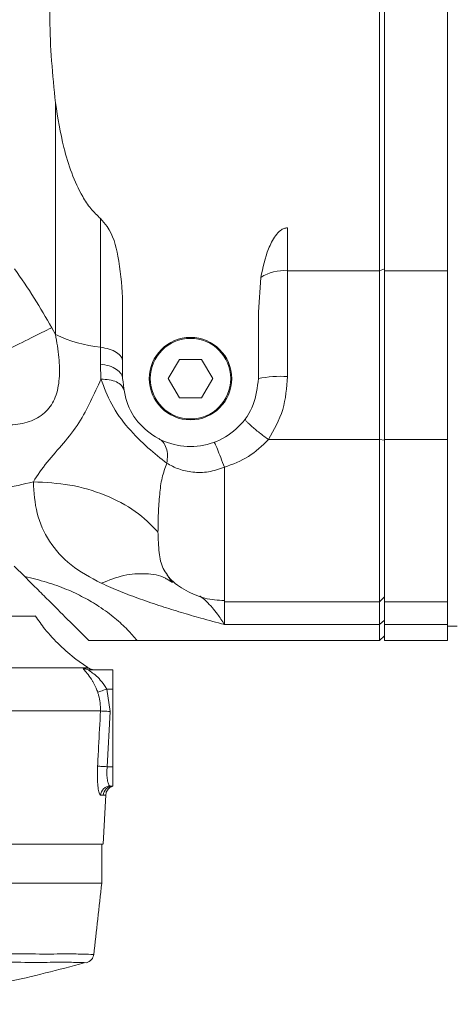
# Model space of a CAD drawing. Header units: millimetres. Extents: x 176 to 9387, y -11044 to -3322.
# Tile 234 of 256: x 8964 to 8968, y -10922 to -10913. Entities that reach past the tile are written whole.
import ezdxf

# ---------------------------------------------------------------- set-up
doc = ezdxf.new("R2010")
doc.units = ezdxf.units.MM
doc.header["$LTSCALE"] = 0.3175
doc.layers.add('1轮廓实线层', color=7, linetype='Continuous', lineweight=18)

msp = doc.modelspace()

# ---------------------------------------------------------------- linework, layer by layer
at = {"layer": '1轮廓实线层', "color": 0, "lineweight": 13, "ltscale": 20}
for p, q in [((8967.14591, -10910.63812), (8967.14591, -10914.49974)), ((8967.19091, -10910.63812), (8967.19091, -10914.49974)), ((8967.7759, -10910.63812), (8967.7759, -10914.49974)), ((8964.1373, -10913.34012), (8964.1373, -10915.48875)), ((8964.55616, -10915.60778), (8964.55616, -10914.41407)), ((8966.2909, -10914.49974), (8966.2909, -10914.89734)), ((8967.14591, -10914.89734), (8967.14591, -10914.49974)), ((8967.19091, -10914.49974), (8967.19091, -10914.89734)), ((8967.7759, -10914.89734), (8967.7759, -10914.49974)), ((8966.2909, -10914.89734), (8966.2909, -10915.87964)), ((8967.14591, -10914.89734), (8966.2909, -10914.89734)), ((8967.19091, -10914.88009), (8967.14591, -10914.89734)), ((8967.14591, -10914.89734), (8967.14591, -10916.46465)), ((8967.19091, -10914.89734), (8967.7759, -10914.89734)), ((8967.19091, -10914.89734), (8967.19091, -10916.46465)), ((8967.7759, -10914.89734), (8967.7759, -10916.46465)), ((8966.04378, -10914.95914), (8966.02091, -10915.28372)), ((8964.76091, -10915.89893), (8964.76091, -10915.14622)), ((8966.02091, -10915.28372), (8966.02091, -10915.89893)), ((8964.10269, -10915.4267), (8964.1373, -10915.48875)), ((8964.55481, -10915.76377), (8964.55616, -10915.60778)), ((8965.28786, -10915.72044), (8965.1848, -10915.89893)), ((8965.49396, -10915.72044), (8965.28786, -10915.72044)), ((8965.59701, -10915.89893), (8965.49396, -10915.72044)), ((8964.55982, -10915.90389), (8964.55481, -10915.76377)), ((8965.1848, -10915.89893), (8965.28786, -10916.07742)), ((8965.49396, -10916.07742), (8965.59701, -10915.89893)), ((8965.28786, -10916.07742), (8965.49396, -10916.07742)), ((8966.11473, -10916.46465), (8967.14591, -10916.46465)), ((8967.14591, -10916.46465), (8967.19091, -10916.46979)), ((8967.14591, -10916.46465), (8967.14591, -10917.96893)), ((8967.7759, -10916.46465), (8967.19091, -10916.46465)), ((8967.19091, -10916.46465), (8967.19091, -10917.96893)), ((8967.7759, -10917.96893), (8967.7759, -10916.46465)), ((8965.7059, -10917.96893), (8965.7059, -10916.72149)), ((8963.75474, -10917.63777), (8963.85243, -10917.73545)), ((8965.19234, -10917.77128), (8965.22231, -10917.78934)), ((8965.21091, -10917.77271), (8965.21091, -10917.78379)), ((8965.21542, -10917.77712), (8965.21824, -10917.77851)), ((8967.14591, -10917.96893), (8967.19091, -10917.92393)), ((8965.7059, -10917.96893), (8967.14591, -10917.96893)), ((8965.7059, -10917.96893), (8965.7059, -10918.18)), ((8967.14591, -10918.18), (8967.14591, -10917.96893)), ((8967.19091, -10917.96893), (8967.7759, -10917.96893)), ((8967.19091, -10917.96893), (8967.19091, -10918.18)), ((8967.7759, -10917.96893), (8967.7759, -10918.18)), ((8963.95091, -10918.10393), (8960.23283, -10918.10393)), ((8965.7059, -10918.18), (8967.14591, -10918.18)), ((8967.14591, -10918.18), (8967.19091, -10918.13844)), ((8967.14591, -10918.18), (8967.14591, -10918.32893)), ((8967.7759, -10918.18), (8967.19091, -10918.18)), ((8967.19091, -10918.18), (8967.19091, -10918.32893)), ((8967.7759, -10918.32893), (8967.7759, -10918.18)), ((8967.7759, -10918.19393), (8967.86591, -10918.19393)), ((8967.19091, -10918.28393), (8967.14591, -10918.32893)), ((8967.14591, -10918.32893), (8964.89451, -10918.32893)), ((8967.19091, -10918.32893), (8967.7759, -10918.32893)), ((8964.44413, -10918.59893), (8964.6709, -10918.59893)), ((8964.6709, -10918.59893), (8964.6709, -10918.77893)), ((8964.52964, -10918.80893), (8964.53347, -10918.80755)), ((8964.53347, -10918.80755), (8964.53972, -10918.80531)), ((8964.53972, -10918.80531), (8964.54819, -10918.80226)), ((8964.54819, -10918.80226), (8964.55862, -10918.79851)), ((8964.55862, -10918.79851), (8964.57071, -10918.79416)), ((8964.57071, -10918.79416), (8964.58408, -10918.78935)), ((8964.58408, -10918.78935), (8964.59833, -10918.78422)), ((8964.59833, -10918.78422), (8964.61303, -10918.77893)), ((8964.61303, -10918.77893), (8964.64372, -10918.98673)), ((8964.6709, -10918.77893), (8964.61303, -10918.77893)), ((8964.6709, -10919.49893), (8964.6709, -10918.77893)), ((8964.55955, -10918.98232), (8964.55538, -10918.9821)), ((8964.56624, -10918.98267), (8964.55955, -10918.98232)), ((8964.57525, -10918.98314), (8964.56624, -10918.98267)), ((8964.58631, -10918.98372), (8964.57525, -10918.98314)), ((8964.59909, -10918.98439), (8964.58631, -10918.98372)), ((8964.6132, -10918.98513), (8964.59909, -10918.98439)), ((8964.62823, -10918.98592), (8964.6132, -10918.98513)), ((8964.64372, -10918.98673), (8964.6166, -10919.49893)), ((8964.64372, -10918.98673), (8964.62823, -10918.98592)), ((8964.53246, -10919.49444), (8964.52827, -10919.49422)), ((8964.53915, -10919.4948), (8964.53246, -10919.49444)), ((8964.54817, -10919.49528), (8964.53915, -10919.4948)), ((8964.55922, -10919.49587), (8964.54817, -10919.49528)), ((8964.57199, -10919.49655), (8964.55922, -10919.49587)), ((8964.5861, -10919.4973), (8964.57199, -10919.49655)), ((8964.60112, -10919.49811), (8964.5861, -10919.4973)), ((8964.6166, -10919.49893), (8964.60112, -10919.49811)), ((8964.6166, -10919.49893), (8964.6709, -10919.49893)), ((8964.6709, -10919.49893), (8964.6709, -10919.67893)), ((8964.6709, -10919.67893), (8964.64598, -10919.67893)), ((8964.58143, -10919.76419), (8964.55693, -10919.76419)), ((8964.58087, -10920.21893), (8964.6042, -10919.76112)), ((8964.56721, -10920.57893), (8964.56721, -10920.21893)), ((8964.42476, -10921.31724), (8964.40393, -10921.31693))]:
    msp.add_line(p, q, dxfattribs=at)
for radius in [0.3825, 0.3735]:
    msp.add_circle((8965.39091, -10915.89893), radius, dxfattribs=at)
for centre, radius, start, end in [((8966.26285, -10915.31014), 0.41375, 86.111822, 121.969079), ((8964.69892, -10914.30898), 1.30663, 244.543574, 263.727609), ((8966.22375, -10916.83899), 0.9617, 85.995775, 102.176288), ((8964.44417, -10918.51045), 0.08848, 236.146724, 269.978511), ((8964.49486, -10918.50893), 0.09001, 235.07654, 269.94754), ((8964.64636, -10919.76846), 0.08953, 90.240746, 177.264656), ((8964.67109, -10919.76871), 0.08978, 90.121063, 177.116047)]:
    msp.add_arc(centre, radius, start, end, dxfattribs=at)
for points, knots in [([(8964.1373, -10911.79775), (8964.11175, -10912.05253), (8964.06021, -10912.56662), (8964.11145, -10913.08078), (8964.1373, -10913.34012)], [0, 0, 0, 0, 8.5356019, 17.2228376, 17.2228376, 17.2228376, 17.2228376]), ([(8964.55616, -10914.41407), (8964.52476, -10914.38426), (8964.46078, -10914.32356), (8964.36868, -10914.18109), (8964.28291, -10913.99135), (8964.19417, -10913.70005), (8964.1593, -10913.47937), (8964.1373, -10913.34012)], [0, 0, 0, 0, 1.44286, 2.9388937, 5.6322208, 8.3847025, 13.0919767, 13.0919767, 13.0919767, 13.0919767]), ([(8964.76091, -10915.14622), (8964.7514, -10915.01815), (8964.73477, -10914.79417), (8964.66292, -10914.53581), (8964.57751, -10914.43841), (8964.55616, -10914.41407)], [0, 0, 0, 0, 4.354358, 7.6148803, 8.7011427, 8.7011427, 8.7011427, 8.7011427]), ([(8966.2909, -10914.49974), (8966.28015, -10914.50097), (8966.25718, -10914.50359), (8966.21727, -10914.52825), (8966.16327, -10914.58923), (8966.09154, -10914.73467), (8966.06289, -10914.86934), (8966.04378, -10914.95914)], [0, 0, 0, 0, 0.3604094, 0.7695142, 1.5384363, 3.0770286, 6.1552804, 6.1552804, 6.1552804, 6.1552804]), ([(8963.75812, -10914.88055), (8963.81985, -10914.96967), (8963.9411, -10915.14472), (8964.04948, -10915.33385), (8964.10269, -10915.4267)], [0, 0, 0, 0, 3.6561571, 7.1816034, 7.1816034, 7.1816034, 7.1816034]), ([(8964.10269, -10915.4267), (8964.04203, -10915.4567), (8963.91938, -10915.51738), (8963.68165, -10915.63499), (8963.42063, -10915.76411), (8963.23802, -10915.85445), (8963.1481, -10915.89893)], [0, 0, 0, 0, 2.9387683, 5.942188, 8.9324696, 11.8334949, 11.8334949, 11.8334949, 11.8334949]), ([(8964.1373, -10915.48875), (8964.14955, -10915.56), (8964.17327, -10915.69802), (8964.17885, -10915.89488), (8964.14671, -10916.06976), (8964.06024, -10916.21092), (8963.91725, -10916.29952), (8963.74019, -10916.3334), (8963.54608, -10916.32794), (8963.41516, -10916.30057), (8963.34803, -10916.28654)], [0, 0, 0, 0, 2.4184589, 4.684644, 6.7649675, 8.6742234, 10.5239582, 12.4467031, 14.4903088, 16.6403583, 16.6403583, 16.6403583, 16.6403583]), ([(8964.55616, -10915.60778), (8964.58365, -10915.61263), (8964.64021, -10915.6226), (8964.7073, -10915.65438), (8964.75256, -10915.69478), (8964.75818, -10915.72482), (8964.76091, -10915.73942)], [0, 0, 0, 0, 0.7165154, 1.4748401, 2.2337099, 2.9517153, 2.9517153, 2.9517153, 2.9517153]), ([(8964.76091, -10915.89893), (8964.75816, -10915.88392), (8964.75251, -10915.85303), (8964.70695, -10915.81148), (8964.63939, -10915.77884), (8964.58247, -10915.7687), (8964.55481, -10915.76377)], [0, 0, 0, 0, 0.7268813, 1.4959809, 2.2651196, 2.9919567, 2.9919567, 2.9919567, 2.9919567]), ([(8963.93239, -10916.85569), (8963.9723, -10916.79468), (8964.05187, -10916.67306), (8964.21773, -10916.49733), (8964.35909, -10916.31205), (8964.46644, -10916.11046), (8964.52865, -10915.97284), (8964.55982, -10915.90389)], [0, 0, 0, 0, 2.5345884, 5.0533863, 7.6448083, 10.1952422, 12.7557209, 12.7557209, 12.7557209, 12.7557209]), ([(8964.76902, -10915.99971), (8964.76431, -10915.98643), (8964.75465, -10915.95917), (8964.70718, -10915.92774), (8964.64073, -10915.90699), (8964.58632, -10915.90491), (8964.55982, -10915.90389)], [0, 0, 0, 0, 0.6779497, 1.3917711, 2.1056662, 2.7836079, 2.7836079, 2.7836079, 2.7836079]), ([(8964.55982, -10915.90389), (8964.58891, -10915.98142), (8964.64702, -10916.13627), (8964.80823, -10916.36306), (8964.99975, -10916.54842), (8965.11321, -10916.63841), (8965.17004, -10916.68348)], [0, 0, 0, 0, 2.8091286, 5.6107007, 8.4137078, 11.2258519, 11.2258519, 11.2258519, 11.2258519]), ([(8966.02091, -10915.89893), (8966.01144, -10915.98139), (8965.9925, -10916.1463), (8965.84681, -10916.35601), (8965.63857, -10916.49613), (8965.39091, -10916.54533), (8965.14325, -10916.49613), (8964.935, -10916.35601), (8964.78931, -10916.1463), (8964.77038, -10915.98139), (8964.76091, -10915.89893)], [0, 0, 0, 0, 2.7995517, 5.5991075, 8.3986335, 11.1982108, 13.9977281, 16.797305, 19.5968607, 22.3964005, 22.3964005, 22.3964005, 22.3964005]), ([(8966.2909, -10915.87964), (8966.2833, -10915.98395), (8966.26811, -10916.19236), (8966.16582, -10916.37395), (8966.11473, -10916.46465)], [0, 0, 0, 0, 3.4816583, 6.9562703, 6.9562703, 6.9562703, 6.9562703]), ([(8965.89759, -10916.27334), (8965.89879, -10916.27827), (8965.90065, -10916.28588), (8965.92642, -10916.31236), (8965.9544, -10916.3381), (8965.99006, -10916.36843), (8966.0424, -10916.41077), (8966.08628, -10916.44345), (8966.11473, -10916.46465)], [0, 0, 0, 0, 0.7743592, 1.1939655, 1.6233859, 2.0528256, 2.4724757, 3.2468097, 3.2468097, 3.2468097, 3.2468097]), ([(8965.17004, -10916.68348), (8965.1736, -10916.65891), (8965.18085, -10916.60885), (8965.16839, -10916.54147), (8965.14044, -10916.48654), (8965.11031, -10916.46564), (8965.09563, -10916.45545)], [0, 0, 0, 0, 0.7145993, 1.4558361, 2.191332, 2.8900034, 2.8900034, 2.8900034, 2.8900034]), ([(8965.7059, -10916.72149), (8965.7829, -10916.69253), (8965.9367, -10916.63467), (8966.05544, -10916.52128), (8966.11473, -10916.46465)], [0, 0, 0, 0, 2.741068, 5.4751169, 5.4751169, 5.4751169, 5.4751169]), ([(8965.6114, -10916.48908), (8965.61335, -10916.49187), (8965.61743, -10916.4977), (8965.63923, -10916.54936), (8965.67021, -10916.62734), (8965.69424, -10916.69072), (8965.7059, -10916.72149)], [0, 0, 0, 0, 0.6584486, 1.3756622, 2.1039009, 2.790955, 2.790955, 2.790955, 2.790955]), ([(8965.17004, -10916.68348), (8965.15435, -10916.72816), (8965.1215, -10916.82175), (8965.1021, -10916.98203), (8965.09104, -10917.15673), (8965.08972, -10917.26414), (8965.08903, -10917.32051)], [0, 0, 0, 0, 1.4896393, 3.1198467, 5.052954, 7.1870065, 7.1870065, 7.1870065, 7.1870065]), ([(8965.7059, -10916.72149), (8965.65692, -10916.73824), (8965.55898, -10916.77174), (8965.41046, -10916.77136), (8965.27559, -10916.74079), (8965.20576, -10916.70287), (8965.17004, -10916.68348)], [0, 0, 0, 0, 1.5606793, 3.1204445, 4.6474659, 6.2466293, 6.2466293, 6.2466293, 6.2466293]), ([(8963.34803, -10916.93308), (8963.44816, -10916.93031), (8963.64835, -10916.92477), (8963.83773, -10916.87871), (8963.93239, -10916.85569)], [0, 0, 0, 0, 3.2939077, 6.5861386, 6.5861386, 6.5861386, 6.5861386]), ([(8963.93239, -10916.85569), (8964.04627, -10916.8619), (8964.27791, -10916.87455), (8964.6034, -10916.97266), (8964.88921, -10917.12021), (8965.02317, -10917.25449), (8965.08903, -10917.32051)], [0, 0, 0, 0, 3.524954, 7.1698233, 10.8146614, 14.3395749, 14.3395749, 14.3395749, 14.3395749]), ([(8963.93239, -10916.85569), (8963.9387, -10916.95486), (8963.95133, -10917.15317), (8964.07009, -10917.41293), (8964.26427, -10917.63675), (8964.46331, -10917.74384), (8964.56283, -10917.79739)], [0, 0, 0, 0, 3.3876839, 6.7741995, 10.1597996, 13.5449993, 13.5449993, 13.5449993, 13.5449993]), ([(8965.08903, -10917.32051), (8965.09141, -10917.3866), (8965.09605, -10917.51515), (8965.12224, -10917.64335), (8965.16323, -10917.70107), (8965.1772, -10917.72076)], [0, 0, 0, 0, 1.9200272, 3.7342376, 4.6728349, 4.6728349, 4.6728349, 4.6728349]), ([(8964.89451, -10918.32893), (8964.86679, -10918.29604), (8964.81199, -10918.23105), (8964.69528, -10918.1223), (8964.55816, -10918.01966), (8964.40503, -10917.92848), (8964.24235, -10917.85178), (8964.05955, -10917.78423), (8963.92147, -10917.75171), (8963.85243, -10917.73545)], [0, 0, 0, 0, 2.3175462, 4.5798722, 6.8039385, 8.5402656, 10.2055536, 11.9060387, 13.6064075, 13.6064075, 13.6064075, 13.6064075]), ([(8963.85243, -10917.73545), (8963.89473, -10917.77775), (8963.97931, -10917.86233), (8964.12254, -10918.00556), (8964.27521, -10918.15824), (8964.38895, -10918.27197), (8964.4459, -10918.32893)], [0, 0, 0, 0, 1.5431758, 3.0857685, 6.2007929, 9.3255935, 9.3255935, 9.3255935, 9.3255935]), ([(8964.56283, -10917.79739), (8964.63338, -10917.76949), (8964.77536, -10917.71335), (8964.97628, -10917.70359), (8965.11816, -10917.72386), (8965.18085, -10917.76394), (8965.19234, -10917.77128)], [0, 0, 0, 0, 2.2673469, 4.563207, 6.8356616, 7.3451294, 7.3451294, 7.3451294, 7.3451294]), ([(8965.17573, -10917.7219), (8965.18336, -10917.73199), (8965.22885, -10917.79217), (8965.34754, -10917.86998), (8965.52019, -10917.94538), (8965.6447, -10917.95422), (8965.7059, -10917.95856)], [0, 0, 0, 0, 0.4272955, 2.547689, 4.6679869, 6.7176156, 6.7176156, 6.7176156, 6.7176156]), ([(8965.1772, -10917.72076), (8965.18462, -10917.73728), (8965.19502, -10917.76048), (8965.21936, -10917.77661), (8965.22635, -10917.78125)], [0, 0, 0, 0, 0.64223125, 0.90139569, 0.90139569, 0.90139569, 0.90139569]), ([(8964.56283, -10917.79739), (8964.62161, -10917.82318), (8964.73984, -10917.87506), (8964.92672, -10917.94526), (8965.11598, -10918.00987), (8965.3039, -10918.06825), (8965.49943, -10918.1249), (8965.63296, -10918.16054), (8965.7059, -10918.18)], [0, 0, 0, 0, 2.196338, 4.417362, 6.705597, 8.8543822, 10.9219123, 13.4107936, 13.4107936, 13.4107936, 13.4107936]), ([(8965.4786, -10917.91699), (8965.47939, -10917.91748), (8965.49891, -10917.92959), (8965.53719, -10917.96373), (8965.5906, -10918.01873), (8965.64695, -10918.08929), (8965.68439, -10918.1469), (8965.7059, -10918.18)], [0, 0, 0, 0, 0.0394896, 0.9773299, 1.952693, 2.7777675, 3.8927811, 3.8927811, 3.8927811, 3.8927811]), ([(8964.43869, -10918.57757), (8964.40215, -10918.55343), (8964.3099, -10918.49248), (8964.17575, -10918.37329), (8964.04741, -10918.23873), (8963.97933, -10918.14137), (8963.95054, -10918.10019)], [0, 0, 0, 0, 1.4613683, 3.6899659, 5.9768124, 7.6534982, 7.6534982, 7.6534982, 7.6534982]), ([(8964.4459, -10918.32893), (8964.49407, -10918.32893), (8964.59068, -10918.32893), (8964.75703, -10918.32893), (8964.85987, -10918.32893), (8964.89451, -10918.32893)], [0, 0, 0, 0, 1.9805406, 3.9724211, 4.9845576, 4.9845576, 4.9845576, 4.9845576]), ([(8964.43522, -10918.58245), (8964.43545, -10918.58246), (8964.43604, -10918.58246), (8964.36487, -10918.58245), (8964.2313, -10918.58244), (8964.03206, -10918.58243), (8963.77536, -10918.58244), (8963.46313, -10918.58247), (8963.09768, -10918.58249), (8962.68542, -10918.58249), (8962.23187, -10918.58246), (8961.74157, -10918.58244), (8961.22196, -10918.58244), (8960.71979, -10918.58245), (8960.38864, -10918.58245), (8960.24377, -10918.58245)], [0, 0, 0, 0, 2.3492238, 6.1146723, 9.868134, 13.6192144, 17.3822981, 21.133393, 24.8907486, 28.6601211, 32.4174935, 36.1658894, 39.9262549, 43.6747161, 46.5899147, 46.5899147, 46.5899147, 46.5899147]), ([(8964.52964, -10918.80893), (8964.52724, -10918.80247), (8964.5149, -10918.76932), (8964.49767, -10918.73357), (8964.46981, -10918.68496), (8964.44006, -10918.64209), (8964.4076, -10918.60532), (8964.39101, -10918.58666), (8964.39366, -10918.58479), (8964.39488, -10918.58393)], [0, 0, 0, 0, 0.1505078, 0.7726452, 0.8722065, 1.512346, 2.1528608, 2.6045753, 2.987964, 2.987964, 2.987964, 2.987964]), ([(8964.39488, -10918.58393), (8964.40957, -10918.58393), (8964.43898, -10918.58393), (8964.44128, -10918.58393), (8964.44243, -10918.58393)], [0, 0, 0, 0, 0.26408333, 0.52839518, 0.52839518, 0.52839518, 0.52839518]), ([(8964.44413, -10918.59893), (8964.44306, -10918.59928), (8964.44159, -10918.59976), (8964.44606, -10918.60445), (8964.46432, -10918.6172), (8964.50532, -10918.64694), (8964.55658, -10918.69508), (8964.59313, -10918.74318), (8964.61014, -10918.77375), (8964.61303, -10918.77893)], [0, 0, 0, 0, 0.2203062, 0.3007904, 0.6816214, 1.2893204, 1.9374058, 2.669838, 2.8192301, 2.8192301, 2.8192301, 2.8192301]), ([(8964.55538, -10918.9821), (8964.55373, -10918.93235), (8964.55176, -10918.87317), (8964.53268, -10918.81776), (8964.52964, -10918.80893)], [0, 0, 0, 0, 1.6528609, 1.9658629, 1.9658629, 1.9658629, 1.9658629]), ([(8964.55538, -10918.9821), (8964.51123, -10918.9821), (8964.42293, -10918.9821), (8964.20711, -10918.9821), (8963.9342, -10918.98209), (8963.60532, -10918.98209), (8963.22386, -10918.98209), (8962.79248, -10918.98209), (8962.31848, -10918.98209), (8961.81879, -10918.9821), (8961.3012, -10918.9821), (8960.77529, -10918.9821), (8960.41246, -10918.9821), (8960.23129, -10918.9821)], [0, 0, 0, 0, 4.543837, 9.0877245, 13.5108963, 17.9481809, 22.3714549, 26.7933599, 31.2293278, 35.6511537, 39.7787746, 43.917839, 48.0454564, 48.0454564, 48.0454564, 48.0454564]), ([(8964.52827, -10919.49422), (8964.53147, -10919.4343), (8964.54056, -10919.2636), (8964.54955, -10919.09289), (8964.55538, -10918.9821)], [0, 0, 0, 0, 2.0000059, 5.6981825, 5.6981825, 5.6981825, 5.6981825]), ([(8964.55693, -10919.76419), (8964.55402, -10919.76264), (8964.5471, -10919.75895), (8964.53704, -10919.72469), (8964.52899, -10919.66353), (8964.52512, -10919.58361), (8964.52722, -10919.52405), (8964.52827, -10919.49422)], [0, 0, 0, 0, 0.4734591, 1.1299626, 1.7811978, 2.4339022, 3.0888113, 3.0888113, 3.0888113, 3.0888113]), ([(8964.6166, -10919.49893), (8964.61555, -10919.51883), (8964.61346, -10919.55865), (8964.61751, -10919.61206), (8964.62576, -10919.65274), (8964.63601, -10919.67545), (8964.64303, -10919.6779), (8964.64598, -10919.67893)], [0, 0, 0, 0, 0.4427945, 0.8858694, 1.3321666, 1.7861394, 2.1149876, 2.1149876, 2.1149876, 2.1149876]), ([(8964.60632, -10919.76116), (8964.60621, -10919.757), (8964.60588, -10919.74463), (8964.61324, -10919.72626), (8964.62441, -10919.70863), (8964.63681, -10919.69639), (8964.64781, -10919.68871), (8964.6559, -10919.6845), (8964.6602, -10919.68263), (8964.66279, -10919.6816), (8964.66524, -10919.6807), (8964.66814, -10919.67974), (8964.67026, -10919.67914), (8964.67067, -10919.67905), (8964.67092, -10919.67899)], [0, 0, 0, 0, 0.0572528, 0.1703824, 0.2658821, 0.3458841, 0.4097583, 0.4528124, 0.4775825, 0.5017135, 0.5385698, 0.6165004, 0.8650214, 1.2574959, 1.2574959, 1.2574959, 1.2574959]), ([(8964.60421, -10919.76112), (8964.60293, -10919.76177), (8964.60094, -10919.76279), (8964.58656, -10919.76382), (8964.58143, -10919.76419)], [0, 0, 0, 0, 0.16613873, 0.2581384, 0.2581384, 0.2581384, 0.2581384]), ([(8964.55756, -10920.21893), (8964.56045, -10920.21893), (8964.57439, -10920.21893), (8964.49921, -10920.21893), (8964.32816, -10920.21893), (8964.05414, -10920.21893), (8963.69175, -10920.21893), (8963.244, -10920.21893), (8962.72234, -10920.21893), (8962.13479, -10920.21893), (8961.49378, -10920.21893), (8960.81222, -10920.21893), (8960.33733, -10920.21893), (8960.09974, -10920.21893)], [0, 0, 0, 0, 1.2741576, 6.1585115, 11.0033813, 15.8774721, 20.7371359, 25.5878563, 30.4690131, 35.3122708, 40.1929109, 45.0460657, 49.9052266, 49.9052266, 49.9052266, 49.9052266]), ([(8964.57609, -10920.21893), (8964.57494, -10920.21893), (8964.5723, -10920.21893), (8964.50308, -10920.21893), (8964.38105, -10920.21893), (8964.20377, -10920.21893), (8963.97595, -10920.21893), (8963.69808, -10920.21893), (8963.37396, -10920.21893), (8963.00553, -10920.21893), (8962.59765, -10920.21893), (8962.15285, -10920.21893), (8961.6768, -10920.21893), (8961.17247, -10920.21893), (8960.64749, -10920.21893), (8960.28551, -10920.21893), (8960.10453, -10920.21893)], [0, 0, 0, 0, 2.7589902, 6.3252717, 9.896342, 13.4666078, 17.0476503, 20.6295599, 24.2261607, 27.8244118, 31.4413159, 35.0567418, 38.6979709, 42.3410765, 46.0128639, 49.6839285, 49.6839285, 49.6839285, 49.6839285]), ([(8960.09974, -10920.57893), (8960.27841, -10920.57893), (8960.63492, -10920.57893), (8961.15431, -10920.57893), (8961.65533, -10920.57893), (8962.13125, -10920.57893), (8962.57627, -10920.57893), (8962.98663, -10920.57893), (8963.3578, -10920.57893), (8963.68535, -10920.57893), (8963.96553, -10920.57893), (8964.19553, -10920.57893), (8964.37366, -10920.57893), (8964.49537, -10920.57893), (8964.56081, -10920.57893), (8964.56103, -10920.57893), (8964.56113, -10920.57893)], [0, 0, 0, 0, 3.6238096, 7.2311901, 10.8612696, 14.493793, 18.1006674, 21.7215039, 25.360873, 28.9698825, 32.5838014, 36.2259073, 39.8397606, 43.4494398, 47.089875, 49.5709181, 49.5709181, 49.5709181, 49.5709181]), ([(8964.49314, -10921.24571), (8964.50549, -10921.13458), (8964.53017, -10920.91232), (8964.55486, -10920.69006), (8964.5672, -10920.57893)], [0, 0, 0, 0, 3.7271198, 7.454232, 7.454232, 7.454232, 7.454232]), ([(8960.08609, -10921.23067), (8960.30203, -10921.23065), (8960.73592, -10921.23061), (8961.36005, -10921.2311), (8961.95315, -10921.23169), (8962.50256, -10921.23267), (8962.99973, -10921.23389), (8963.43764, -10921.23485), (8963.80756, -10921.23578), (8964.10271, -10921.2377), (8964.32303, -10921.23486), (8964.45126, -10921.24017), (8964.5047, -10921.24139), (8964.49112, -10921.24017), (8964.48985, -10921.24005)], [0, 0, 0, 0, 4.4164424, 8.873659, 13.2974993, 17.7329495, 22.1850683, 26.6051497, 31.0600529, 35.4943064, 39.9216683, 44.3815184, 48.8045909, 49.2631486, 49.2631486, 49.2631486, 49.2631486]), ([(8958.8658, -10921.70242), (8959.02657, -10921.70245), (8959.32273, -10921.70249), (8959.73294, -10921.70251), (8960.06954, -10921.70281), (8960.3464, -10921.70328), (8960.59113, -10921.70353), (8960.83428, -10921.70332), (8961.08966, -10921.70205), (8961.41677, -10921.69843), (8961.8375, -10921.68972), (8962.37808, -10921.66908), (8963.00415, -10921.61669), (8963.69414, -10921.50721), (8964.16548, -10921.38264), (8964.40455, -10921.31946)], [0, 0, 0, 0, 5.394141, 9.9366927, 13.6529127, 16.5672544, 19.15224, 21.87003, 24.7214632, 27.7115493, 32.8090578, 38.7273238, 45.7053952, 53.7046258, 61.9385621, 61.9385621, 61.9385621, 61.9385621]), ([(8964.40393, -10921.31693), (8964.39729, -10921.31692), (8964.37804, -10921.3169), (8964.25463, -10921.31176), (8964.04126, -10921.31515), (8963.74756, -10921.31345), (8963.38181, -10921.31285), (8962.94877, -10921.31219), (8962.45774, -10921.31123), (8961.91555, -10921.31045), (8961.33069, -10921.31001), (8960.71555, -10921.30961), (8960.28808, -10921.30964), (8960.07535, -10921.30965)], [0, 0, 0, 0, 2.4180619, 7.008243, 11.5693015, 16.1380681, 20.7244107, 25.2749153, 29.857199, 34.4200163, 38.9707026, 43.5553463, 48.0969194, 48.0969194, 48.0969194, 48.0969194]), ([(8964.42637, -10921.3178), (8964.44379, -10921.30981), (8964.47871, -10921.29381), (8964.48875, -10921.25755), (8964.49378, -10921.23939)], [0, 0, 0, 0, 0.6324977, 1.2672323, 1.2672323, 1.2672323, 1.2672323])]:
    msp.add_open_spline(points, degree=3, knots=knots, dxfattribs=at)

doc.saveas('drawing.dxf')
